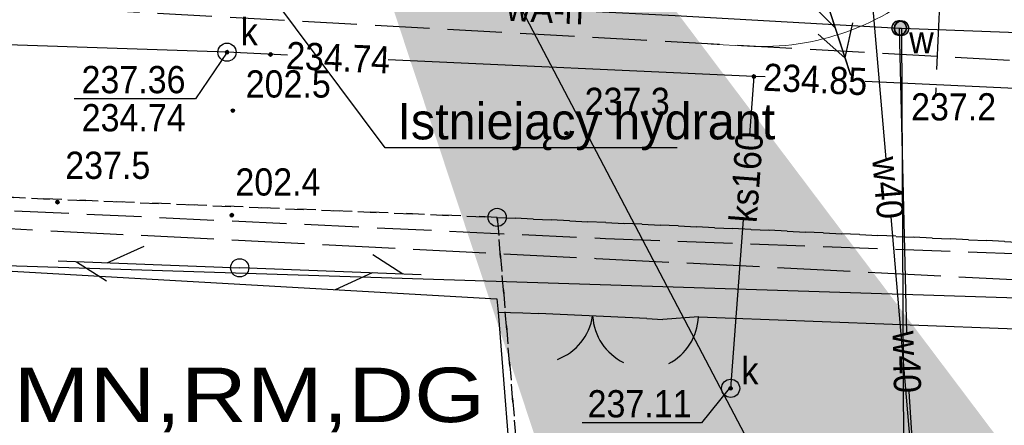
# Model space of a CAD drawing. Extents: x 40810 to 6568062, y -66833 to 5647239.
# Tile 10 of 43: x 6567791 to 6567818, y 5646935 to 5646946. Entities that reach past the tile are written whole.
import ezdxf
from ezdxf import colors
from ezdxf.entities.mleader import LeaderData, LeaderLine
from ezdxf.enums import TextEntityAlignment as Align
from ezdxf.math import Vec2, Vec3

# ---------------------------------------------------------------- set-up
doc = ezdxf.new("R2010")
doc.units = 0
doc.header["$MEASUREMENT"] = 0
for name, pattern in [('DGN_STYLE_2191', [1, -0.25, 0.5, -0.25]), ('DGN_STYLE_9021', [7.5, 3.75, 3.75]), ('KTJZ01_05', [2, 1.5, -0.5]), ('SUPE_P_01_05', [2.5, 2, -0.5]), ('SUPK_P_01_05', [2.5, 2, -0.5])]:
    doc.linetypes.add(name, pattern=pattern)
for name, color, linetype in [('BDOT1', 7, 'CONTINUOUS'), ('EWID', 7, 'CONTINUOUS'), ('GESUT1', 7, 'CONTINUOUS'), ('GESUT2', 7, 'CONTINUOUS'), ('PZAG', 7, 'CONTINUOUS'), ('REDAKCJA1', 7, 'CONTINUOUS')]:
    doc.layers.add(name, color=color, linetype=linetype)
doc.layers.add('E_opisy', color=7, linetype='CONTINUOUS', lineweight=15)
doc.layers.add('l.widokowa', color=140, linetype='CONTINUOUS', lineweight=15)
doc.styles.get("Standard").update_dxf_attribs({"font": 'GOTHIC.TTF'})
doc.styles.add('STYLE-GEO_140', font='geo_140.shx', dxfattribs={"bigfont": 'geo_140big.shx'})
doc.styles.add('STYLE-SWISSNRW_1250', font='SWISSNRW_1250.shx')

# ---------------------------------------------------------------- blocks, each defined once
blk = doc.blocks.new('KTOK04_2')
at = {"layer": 'BDOT1', "color": 7, "linetype": 'Continuous'}
blk.add_arc((5.055, -0.574), 5.1, 113.67439, 173.5135, dxfattribs=at)
blk = doc.blocks.new('KTOK02_4')
at = {"layer": 'BDOT1', "color": 7, "linetype": 'Continuous'}
for centre, radius, start, end in [((-5.074, -0.564), 5.105, 6.33488, 66.47752), ((5.064, -0.557), 5.095, 113.45801, 173.73046)]:
    blk.add_arc(centre, radius, start, end, dxfattribs=at)
blk = doc.blocks.new('DWG_H0_11')
at = {"layer": 'BDOT1', "linetype": 'Continuous'}
blk.add_hatch(color=7, dxfattribs=at).paths.add_polyline_path([(0.09, 0, 1), (-0.09, 0, 1)], flags=16)
at = {"layer": 'BDOT1', "color": 7, "linetype": 'Continuous'}
blk.add_lwpolyline([(0.09, 0, 1), (-0.09, 0, 1)], format="xyb", close=True, dxfattribs=at)
blk = doc.blocks.new('RTPW01_1')
at = {"layer": 'BDOT1', "color": 7, "linetype": 'Continuous'}
blk.add_circle((0, 0), 0.09, dxfattribs=at)
blk.add_blockref('DWG_H0_11', (0, 0), dxfattribs=at)
blk = doc.blocks.new('801_5')
at = {"layer": 'BDOT1', "linetype": 'Continuous'}
h = blk.add_hatch(color=7, dxfattribs=at)
edge = h.paths.add_edge_path()
edge.add_arc((-0.002, -0.004), 0.045, 0, 360)
at = {"layer": 'BDOT1', "color": 7, "linetype": 'Continuous'}
blk.add_circle((-0.002, -0.004), 0.045, dxfattribs=at)
blk = doc.blocks.new('BUIB04_1')
at = {"layer": 'GESUT1', "color": 235, "linetype": 'Continuous'}
blk.add_circle((0, 0), 0.5, dxfattribs=at)
blk = doc.blocks.new('SUPT01_1')
at = {"layer": 'GESUT1', "color": 30, "linetype": 'Continuous'}
for p, q in [((-0.008, 4.996), (-0.008, -5.004)), ((-0.008, 3.996), (-1.008, 2.296)), ((-0.008, 2.296), (0.992, 0.296))]:
    blk.add_line(p, q, dxfattribs=at)
blk = doc.blocks.new('SUPT00_1')
at = {"layer": 'GESUT1', "color": 30, "linetype": 'Continuous', "rotation": 270}
blk.add_blockref('SUPT01_1', (5.004, -0.008), dxfattribs=at)
blk = doc.blocks.new('SUPT01_2')
at = {"layer": 'GESUT1', "color": 30, "linetype": 'Continuous'}
for p, q in [((-0.008, 4.996), (-0.008, -5.004)), ((-0.008, 3.996), (-1.008, 2.296)), ((-0.008, 2.296), (0.992, 0.296))]:
    blk.add_line(p, q, dxfattribs=at)
blk = doc.blocks.new('SUPT00_2')
at = {"layer": 'GESUT1', "color": 30, "linetype": 'Continuous', "rotation": 270}
blk.add_blockref('SUPT01_2', (5.004, -0.008), dxfattribs=at)
blk = doc.blocks.new('SUPE04_6')
at = {"layer": 'GESUT1', "color": 230, "linetype": 'Continuous'}
for p, q in [((0.006, -4.996), (0.006, 5.003)), ((-0.994, 2.303), (0.006, 4.004)), ((0.006, 4.004), (1.006, 2.303))]:
    blk.add_line(p, q, dxfattribs=at)
blk = doc.blocks.new('SUPE00_6')
at = {"layer": 'GESUT1', "color": 230, "linetype": 'Continuous', "rotation": 270}
blk.add_blockref('SUPE04_6', (5.003, -0.006), dxfattribs=at)
blk = doc.blocks.new('SUPT01_5')
at = {"layer": 'GESUT1', "color": 30, "linetype": 'Continuous'}
for p, q in [((-0.008, 4.997), (-0.008, -5.003)), ((-0.008, 3.997), (-1.008, 2.297)), ((-0.008, 2.297), (0.992, 0.297))]:
    blk.add_line(p, q, dxfattribs=at)
blk = doc.blocks.new('SUPT00_5')
at = {"layer": 'GESUT1', "color": 30, "linetype": 'Continuous', "rotation": 270}
blk.add_blockref('SUPT01_5', (5.003, -0.008), dxfattribs=at)
blk = doc.blocks.new('DWG_H0_15')
at = {"layer": 'GESUT1', "linetype": 'Continuous'}
blk.add_hatch(color=202, dxfattribs=at).paths.add_polyline_path([(0.002, -0.4, 1), (-0.002, 0.4, 1)], flags=16)
at = {"layer": 'GESUT1', "color": 202, "linetype": 'Continuous'}
blk.add_lwpolyline([(0.002, -0.4, 1), (-0.002, 0.4, 1)], format="xyb", close=True, dxfattribs=at)
blk = doc.blocks.new('SUUS25_1')
at = {"layer": 'GESUT1', "color": 202, "linetype": 'Continuous'}
blk.add_circle((0, 0), 0.4, dxfattribs=at)
at = {"layer": 'GESUT1', "color": 202, "linetype": 'Continuous', "xscale": 0.9999999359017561, "yscale": 0.9999999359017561, "zscale": 0.9999999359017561, "rotation": 89.75187085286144}
blk.add_blockref('DWG_H0_15', (0, 0), dxfattribs=at)
blk = doc.blocks.new('SUUS22_1')
at = {"layer": 'GESUT1', "color": 202, "linetype": 'Continuous'}
blk.add_circle((0, 0), 0.5, dxfattribs=at)
blk = doc.blocks.new('DWG_H0_25')
at = {"layer": 'GESUT1', "linetype": 'Continuous'}
blk.add_hatch(color=202, dxfattribs=at).paths.add_polyline_path([(0.399, 0.035, 1), (-0.399, -0.02, 1)], flags=16)
at = {"layer": 'GESUT1', "color": 202, "linetype": 'Continuous'}
blk.add_lwpolyline([(0.399, 0.035, 1), (-0.399, -0.02, 1)], format="xyb", close=True, dxfattribs=at)
blk = doc.blocks.new('SUUS25_10')
at = {"layer": 'GESUT1', "color": 202, "linetype": 'Continuous'}
blk.add_circle((0, 0.008), 0.4, dxfattribs=at)
at = {"layer": 'GESUT1', "color": 202, "linetype": 'Continuous', "xscale": 0.9999956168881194, "yscale": 0.9999956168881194, "zscale": 0.9999956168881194, "rotation": 356.0545934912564}
blk.add_blockref('DWG_H0_25', (0, 0), dxfattribs=at)
blk = doc.blocks.new('DWG_H0_27')
at = {"layer": 'GESUT1', "linetype": 'Continuous'}
blk.add_hatch(color=44, dxfattribs=at).paths.add_polyline_path([(-0.09, 0, 1), (0.09, 0, 1)], flags=16)
at = {"layer": 'GESUT1', "color": 44, "linetype": 'Continuous'}
blk.add_lwpolyline([(-0.09, 0, 1), (0.09, 0, 1)], format="xyb", close=True, dxfattribs=at)
blk = doc.blocks.new('SUPS00_1')
at = {"layer": 'GESUT1', "color": 44, "linetype": 'Continuous'}
blk.add_circle((0, 0), 0.09, dxfattribs=at)
blk.add_blockref('DWG_H0_27', (0, 0), dxfattribs=at)
blk = doc.blocks.new('EGBP04_1')
at = {"layer": 'EWID', "color": 92, "linetype": 'Continuous'}
blk.add_circle((0, 0), 0.5, dxfattribs=at)

msp = doc.modelspace()

# ---------------------------------------------------------------- linework, layer by layer
at = {"layer": 'BDOT1', "color": 7, "linetype": 'KTJZ01_05'}
for points in [[(6567866.01, 5646943.32), (6567823.76, 5646945.06), (6567817.84, 5646945.22), (6567791.87, 5646946.65), (6567790.24, 5646946.69), (6567776.22, 5646946.95)], [(6567776.45, 5646941.74), (6567806.71, 5646940.32), (6567866.48, 5646938.1)]]:
    msp.add_lwpolyline(points, dxfattribs=at)
at = {"layer": 'BDOT1', "color": 7, "linetype": 'DGN_STYLE_9021'}
for points in [[(6567787.66, 5646940.19), (6567787.63, 5646939.57), (6567803.72, 5646938.66)], [(6567803.72, 5646938.66), (6567803.76, 5646938.29), (6567804.19, 5646932.83)], [(6567803.76, 5646938.29), (6567804.44, 5646938.27), (6567804.871, 5646938.25)], [(6567807.849, 5646938.111), (6567808.29, 5646938.09)], [(6567809.274, 5646938.16), (6567809.28, 5646938.16), (6567823.84, 5646937.61), (6567823.78, 5646938.12)]]:
    msp.add_lwpolyline(points, dxfattribs=at)
at = {"layer": 'BDOT1', "color": 7, "linetype": 'Continuous'}
for points in [[(6567807.849, 5646938.111), (6567804.871, 5646938.25)], [(6567809.274, 5646938.16), (6567808.29, 5646938.09)]]:
    msp.add_lwpolyline(points, dxfattribs=at)
at = {"layer": 'EWID', "color": 92, "linetype": 'DGN_STYLE_2191'}
for p, q in [((6567803.73, 5646940.9), (6567746.94, 5646943.23)), ((6567746.94, 5646943.23), (6567803.73, 5646940.9)), ((6567823.7, 5646939.95), (6567803.73, 5646940.9)), ((6567803.73, 5646940.9), (6567823.7, 5646939.95)), ((6567803.73, 5646940.9), (6567804.42, 5646932.82)), ((6567804.42, 5646932.82), (6567803.73, 5646940.9))]:
    msp.add_line(p, q, dxfattribs=at)
at = {"layer": 'GESUT1', "color": 5, "linetype": 'Continuous'}
for points in [[(6567814.443, 5646942.513), (6567814.07, 5646946.86), (6567814.08, 5646947.15)], [(6567806.087, 5646946.592), (6567808.63, 5646946.46), (6567814.8, 5646946.114), (6567814.87, 5646946.11), (6567826.41, 5646945.68), (6567827.68, 5646945.57), (6567840.8, 5646945.04), (6567842.03, 5646944.93), (6567851.89, 5646944.48), (6567864.28, 5646943.95), (6567865.957, 5646943.868)], [(6567814.8, 5646946.114), (6567815, 5646937.719)], [(6567814.87, 5646946.11), (6567814.919, 5646934.592)], [(6567815.311, 5646932.381), (6567814.579, 5646940.919)], [(6567815.07, 5646936.107), (6567815.307, 5646932.381)]]:
    msp.add_lwpolyline(points, dxfattribs=at)
at = {"layer": 'GESUT1', "color": 44, "linetype": 'Continuous'}
for points in [[(6567796.29, 5646945.45), (6567759.14, 5646946.69)], [(6567796.29, 5646945.45), (6567795.42, 5646944.17), (6567792.08, 5646944.17)], [(6567797.96, 5646945.37), (6567796.29, 5646945.45)], [(6567811.11, 5646944.77), (6567810.8, 5646944.78), (6567800.73, 5646945.24)], [(6567810.8, 5646944.78), (6567810.68, 5646943.17)], [(6567833.95, 5646943.71), (6567829.59, 5646943.91), (6567813.87, 5646944.64)], [(6567810.51, 5646940.84), (6567810.16, 5646936.19)], [(6567810.12, 5646936.19), (6567809.36, 5646935.24), (6567806.07, 5646935.24)]]:
    msp.add_lwpolyline(points, dxfattribs=at)
at = {"layer": 'GESUT2', "color": 44, "linetype": 'SUPK_P_01_05'}
msp.add_lwpolyline([(6567816.026, 5646949.467), (6567815.801, 5646944.224)], dxfattribs=at)
at = {"layer": 'GESUT2', "color": 230, "linetype": 'SUPE_P_01_05'}
msp.add_lwpolyline([(6567746.147, 5646948.866), (6567743.906, 5646948.972), (6567768.211, 5646947.829), (6567784.029, 5646947.086), (6567783.943, 5646940.913), (6567806.461, 5646939.771), (6567821.151, 5646939.027), (6567827.342, 5646938.827), (6567821.151, 5646939.027), (6567849.186, 5646938.121), (6567858.362, 5646937.824)], dxfattribs=at)
at = {"layer": 'l.widokowa', "color": 5, "linetype": 'Continuous'}
msp.add_line((6567810.623, 5646945.617), (6567809.625, 5646945.672), dxfattribs=at)
msp.add_arc((6567811.008, 5646952.607), 7, 266.8483, 358.0659, dxfattribs=at)
at = {"layer": 'PZAG', "color": 53, "linetype": 'Continuous'}
msp.add_lwpolyline([(6567733.08, 5646941.4), (6567866.56, 5646937.13)], dxfattribs=at)
at = {"layer": 'REDAKCJA1', "color": 7, "linetype": 'Continuous'}
for p, q in [((6567800.649, 5646942.813), (6567796.829, 5646947.923)), ((6567808.685, 5646942.813), (6567800.649, 5646942.813))]:
    msp.add_line(p, q, dxfattribs=at)

# ---------------------------------------------------------------- block references
at = {"layer": 'BDOT1', "color": 7, "linetype": 'Continuous', "xscale": 0.5, "yscale": 0.5, "zscale": 0.5}
for p in [(6567796.45, 5646943.84), (6567791.62, 5646941.32), (6567796.42, 5646940.96)]:
    msp.add_blockref('RTPW01_1', p, dxfattribs=at)
at = {"layer": 'BDOT1', "color": 7, "linetype": 'Continuous'}
msp.add_blockref('801_5', (6567805.64, 5646943.22), dxfattribs=at)
for name, p, xscale, yscale, zscale, rotation in [('KTOK02_4', (6567806.36, 5646938.18), 0.2999995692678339, 0.2999995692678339, 0.2999995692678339, 177.3229709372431), ('KTOK04_2', (6567809.27, 5646938.16), 0.3000002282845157, 0.3000002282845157, 0.3000002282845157, 184.0445572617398)]:
    msp.add_blockref(name, p, dxfattribs=dict(at, xscale=xscale, yscale=yscale, zscale=zscale, rotation=rotation))
at = {"layer": 'EWID', "color": 92, "linetype": 'Continuous', "xscale": 0.5, "yscale": 0.5, "zscale": 0.5}
msp.add_blockref('EGBP04_1', (6567803.73, 5646940.9), dxfattribs=at)
at = {"layer": 'GESUT1', "color": 230, "linetype": 'Continuous', "xscale": 0.5000005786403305, "yscale": 0.5000005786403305, "zscale": 0.5000005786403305, "rotation": 287.9997592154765}
msp.add_blockref('SUPE00_6', (6567811.92, 5646949.58), dxfattribs=at)
at = {"layer": 'GESUT1', "color": 30, "linetype": 'Continuous'}
for name, p, xscale, yscale, zscale, rotation in [('SUPT00_5', (6567811.92, 5646949.58), 0.4999994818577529, 0.4999994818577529, 0.4999994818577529, 288.0166329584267), ('SUPT00_2', (6567796.64, 5646939.51), 0.500001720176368, 0.500001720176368, 0.500001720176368, 177.8389104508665), ('SUPT00_1', (6567796.64, 5646939.51), 0.5000018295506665, 0.5000018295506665, 0.5000018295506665, 357.7689569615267)]:
    msp.add_blockref(name, p, dxfattribs=dict(at, xscale=xscale, yscale=yscale, zscale=zscale, rotation=rotation))
at = {"layer": 'GESUT1', "color": 202, "linetype": 'Continuous'}
for name, p, xscale, yscale, zscale, rotation in [('SUUS25_10', (6567814.8, 5646946.11), 0.5000021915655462, 0.5000021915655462, 0.5000021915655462, 3.945406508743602), ('SUUS25_1', (6567814.87, 5646946.11), 0.500000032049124, 0.500000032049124, 0.500000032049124, 270.2481291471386)]:
    msp.add_blockref(name, p, dxfattribs=dict(at, xscale=xscale, yscale=yscale, zscale=zscale, rotation=rotation))
at = {"layer": 'GESUT1', "color": 202, "linetype": 'Continuous', "xscale": 0.5, "yscale": 0.5, "zscale": 0.5}
for p in [(6567796.29, 5646945.45), (6567810.16, 5646936.19)]:
    msp.add_blockref('SUUS22_1', p, dxfattribs=at)
at = {"layer": 'GESUT1', "color": 44, "linetype": 'Continuous', "xscale": 0.5, "yscale": 0.5, "zscale": 0.5}
for p in [(6567796.29, 5646945.45), (6567797.49, 5646945.39), (6567810.8, 5646944.78), (6567810.16, 5646936.19)]:
    msp.add_blockref('SUPS00_1', p, dxfattribs=at)
at = {"layer": 'GESUT1', "color": 235, "linetype": 'Continuous', "xscale": 0.5, "yscale": 0.5, "zscale": 0.5}
msp.add_blockref('BUIB04_1', (6567796.64, 5646939.51), dxfattribs=at)

# ---------------------------------------------------------------- texts
at = {"layer": 'BDOT1', "color": 7, "linetype": 'Continuous', "style": 'STYLE-GEO_140', "width": 0.93328}
for s, p in [('202.5', (6567797.976, 5646944.575)), ('237.2', (6567816.301, 5646943.945)), ('237.5', (6567793.006, 5646942.335)), ('202.4', (6567797.692, 5646941.875))]:
    msp.add_text(s, height=0.75, dxfattribs=at).set_placement(p, align=Align.MIDDLE_CENTER)
at = {"layer": 'BDOT1', "color": 7, "linetype": 'Continuous', "style": 'STYLE-GEO_140', "width": 0.93336}
msp.add_text('237.3', height=0.75, dxfattribs=at).set_placement((6567806.14, 5646943.72))
at = {"layer": 'GESUT1', "color": 5, "linetype": 'Continuous', "style": 'STYLE-GEO_140', "width": 0.93328}
for s, rotation, p in [('wA-n', 357.0194, (6567805.051, 5646946.64)), ('w40', 274.9005, (6567814.502, 5646941.714)), ('w40', 271.3669, (6567815.014, 5646936.918))]:
    msp.add_text(s, height=0.75, rotation=rotation, dxfattribs=at).set_placement(p, align=Align.MIDDLE_CENTER)
at = {"layer": 'GESUT1', "color": 250, "linetype": 'Continuous', "style": 'STYLE-GEO_140', "width": 0.93328}
for s, p in [('k', (6567796.903, 5646946.015)), ('w', (6567815.416, 5646945.795)), ('k', (6567810.693, 5646936.675))]:
    msp.add_text(s, height=0.75, dxfattribs=at).set_placement(p, align=Align.MIDDLE_CENTER)
at = {"layer": 'GESUT1', "color": 44, "linetype": 'Continuous', "style": 'STYLE-GEO_140', "width": 0.93328}
for s, rotation, p in [('234.74', 357.3562, (6567799.351, 5646945.3)), ('234.85', 357.3845, (6567812.492, 5646944.701)), ('ks160', 85.739, (6567810.593, 5646942.007))]:
    msp.add_text(s, height=0.75, rotation=rotation, dxfattribs=at).set_placement(p, align=Align.MIDDLE_CENTER)
at = {"layer": 'GESUT1', "color": 44, "linetype": 'Continuous', "style": 'STYLE-GEO_140', "width": 0.93336}
for s, p in [('237.36', (6567795.146, 5646944.32)), ('234.74', (6567795.151, 5646943.27)), ('237.11', (6567809.084, 5646935.39))]:
    msp.add_text(s, height=0.75, dxfattribs=at).set_placement(p, align=Align.RIGHT)
at = {"layer": 'PZAG', "color": 191, "linetype": 'Continuous', "style": 'STYLE-SWISSNRW_1250', "width": 1.2}
msp.add_text('1MN,RM,DG', height=1.5, dxfattribs=at).set_placement((6567796.207, 5646936.01), align=Align.MIDDLE_CENTER)
at = {"layer": 'REDAKCJA1', "color": 7, "linetype": 'Continuous', "insert": (6567800.982, 5646944.049), "char_height": 1, "width": 11.55482, "attachment_point": 1}
msp.add_mtext('Istniejący hydrant', dxfattribs=at)

# ---------------------------------------------------------------- leaders
at = {"layer": 'E_opisy', "linetype": 'ByBlock'}
ml = msp.add_multileader_mtext('Standard', dxfattribs=at)
ml.set_content('{\\Fsimplex.shx|c1;\\Q3;\\W0.7; 5}', color=256)
ml.set_leader_properties()
ml.build(insert=Vec2(0, 0))
ml.multileader.update_dxf_attribs({"text_left_attachment_type": 5, "text_right_attachment_type": 5, "dogleg_length": 0.36, "arrow_head_size": 300})
ctx = ml.context
ctx.base_point, ctx.char_height, ctx.arrow_head_size, ctx.landing_gap_size, ctx.plane_origin = Vec3(6567801.511, 5646976.341), 2, 300, 0, Vec3(6567819.958, 5646973.324)
ctx.left_attachment, ctx.right_attachment, ctx.text_align_type = 5, 5, 2
notes = []
notes.append((ctx, [(0, (1, 1, 0), (6567804.993, 5646976.341), (-1, 0), 1.242, [(0, [(6567807.791, 5646979.925)], 0, [])])]))
ctx.mtext.insert, ctx.mtext.alignment, ctx.mtext.flow_direction = Vec3(6567803.751, 5646978.741), 3, 5
ml = msp.add_multileader_mtext('Standard', dxfattribs=at)
ml.set_content('{\\Fsimplex.shx|c1;\\Q3;\\W0.7;4}', color=256)
ml.set_leader_properties()
ml.build(insert=Vec2(0, 0))
ml.multileader.update_dxf_attribs({"text_left_attachment_type": 5, "text_right_attachment_type": 5, "dogleg_length": 0.36, "arrow_head_size": 300})
ctx = ml.context
ctx.base_point, ctx.char_height, ctx.arrow_head_size, ctx.landing_gap_size, ctx.plane_origin = Vec3(6567762.708, 5646965.653), 2, 300, 0, Vec3(6567772.031, 5646963.071)
ctx.left_attachment, ctx.right_attachment = 5, 5
notes.append((ctx, [(0, (1, 1, 0), (6567762.247, 5646965.653), (1, 0), 0.461, [(0, [(6567759.863, 5646969.672)], 0, [])])]))
ctx.mtext.insert, ctx.mtext.flow_direction = Vec3(6567762.708, 5646968.053), 5
ml = msp.add_multileader_mtext('Standard', dxfattribs=at)
ml.set_content('{\\Fsimplex.shx|c1;\\Q3;\\W0.7;4}', color=256)
ml.set_leader_properties()
ml.build(insert=Vec2(0, 0))
ml.multileader.update_dxf_attribs({"text_left_attachment_type": 5, "text_right_attachment_type": 5, "dogleg_length": 0.36, "arrow_head_size": 300})
ctx = ml.context
ctx.base_point, ctx.char_height, ctx.arrow_head_size, ctx.landing_gap_size, ctx.plane_origin = Vec3(6567796.759, 5646962.102), 2, 300, 0, Vec3(6567806.962, 5646958.369)
ctx.left_attachment, ctx.right_attachment = 5, 5
notes.append((ctx, [(0, (1, 1, 0), (6567796.298, 5646962.102), (1, 0), 0.461, [(0, [(6567794.794, 5646964.97)], 0, [])])]))
ctx.mtext.insert, ctx.mtext.flow_direction = Vec3(6567796.759, 5646964.502), 5
for ctx, leaders in notes:
    for number, flags, end, landing, length, lines in leaders:
        leader = LeaderData()
        leader.index, (leader.has_last_leader_line, leader.has_dogleg_vector, leader.attachment_direction) = number, flags
        leader.last_leader_point, leader.dogleg_vector, leader.dogleg_length = Vec3(end), Vec3(landing), length
        for number, points, colour, breaks in lines:
            line = LeaderLine()
            line.index, line.vertices, line.color, line.breaks = number, Vec3.list(points), colors.encode_raw_color(colour), breaks
            leader.lines.append(line)
        ctx.leaders.append(leader)

doc.saveas('drawing.dxf')
